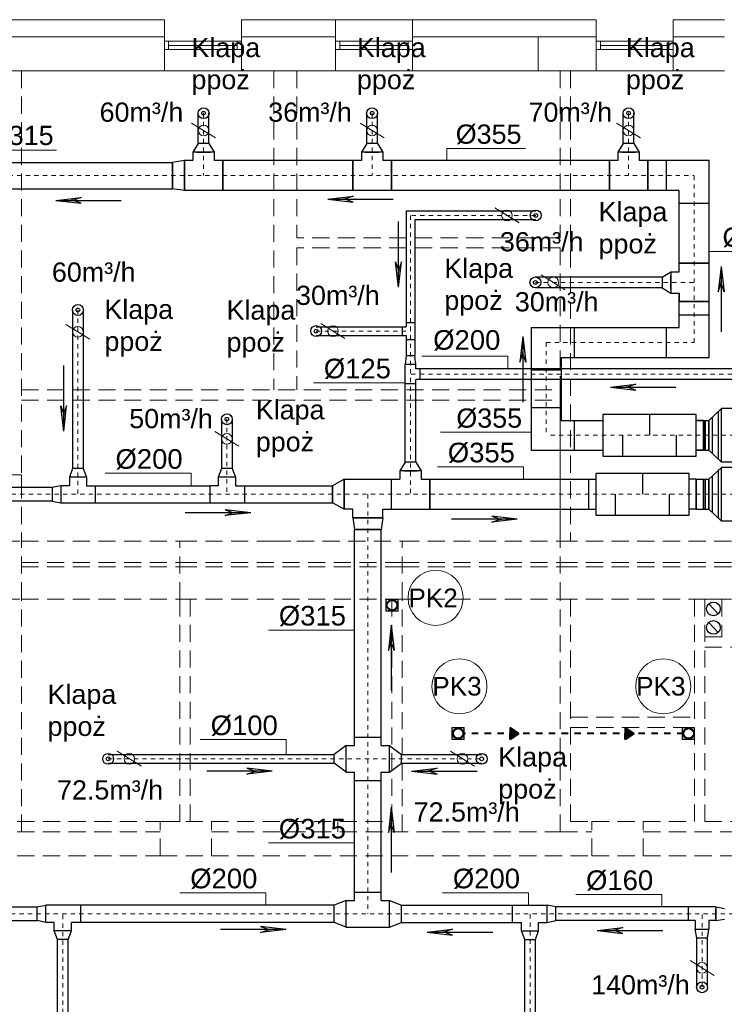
# Model space of a CAD drawing. Extents: x 280060 to 689961, y 120405 to 160329.
# Tile 57 of 85: x 664385 to 665208, y 146168 to 147320. Entities that reach past the tile are written whole.
import ezdxf

# ---------------------------------------------------------------- set-up
doc = ezdxf.new("R2010")
doc.units = 0
doc.header["$MEASUREMENT"] = 0
doc.linetypes.add('3', pattern=[1, 0.5, -0.5])
doc.linetypes.add('{ Wide Dash }', pattern=[12, 4, -2, 4, -2])
for name, color, linetype, lineweight in [('KAM-pro Biała Zarys', 7, 'CONTINUOUS', 9), ('KAM-pro Linia K.S Wewnętrznej', 36, 'CONTINUOUS', 40), ('KAM-pro Opis K.S. Wewnętrzny', 16, 'CONTINUOUS', 13), ('KAM-pro Opis Wentylacji', 7, 'CONTINUOUS', 5), ('KAM-pro Podkład Sanitarny', 253, 'CONTINUOUS', 25), ('KAM-pro Wentylacja', 161, 'CONTINUOUS', 5), ('KAM-pro Wentylacja Nawiew', 1, 'CONTINUOUS', 30), ('KAM-pro Wentylacja Wywiew', 161, 'CONTINUOUS', 30)]:
    doc.layers.add(name, color=color, linetype=linetype, lineweight=lineweight)
doc.styles.add('ARIAL', font='arial.ttf')
doc.styles.add('damian', font='arial.ttf')

msp = doc.modelspace()

# ---------------------------------------------------------------- hatches: boundary and pattern name
at = {"layer": 'KAM-pro Linia K.S Wewnętrznej', "ltscale": 0.1, "true_color": 0x804000}
for points in [[(664968.2, 146484.8), (664957.9, 146491.8), (664957.9, 146484.8), (664957.9, 146477.9)], [(665103, 146484.8), (665092.7, 146491.8), (665092.7, 146484.8), (665092.7, 146477.9)]]:
    msp.add_hatch(color=36, dxfattribs=at).paths.add_polyline_path(points)

# ---------------------------------------------------------------- linework, layer by layer
at = {"layer": 'KAM-pro Biała Zarys', "lineweight": 25}
for p, q in [((664812.9, 146627.8), (664812.9, 146641.8)), ((664812.9, 146641.8), (664826.9, 146641.8)), ((664826.9, 146627.8), (664826.9, 146641.8)), ((664826.9, 146627.8), (664812.9, 146627.8)), ((664890.3, 146477.8), (664890.3, 146491.8)), ((664890.3, 146491.8), (664904.3, 146491.8)), ((664904.3, 146477.8), (664904.3, 146491.8)), ((665159.7, 146477.8), (665159.7, 146491.8)), ((665159.7, 146491.8), (665173.7, 146491.8)), ((665173.7, 146477.8), (665173.7, 146491.8)), ((664904.3, 146477.8), (664890.3, 146477.8)), ((665173.7, 146477.8), (665159.7, 146477.8))]:
    msp.add_line(p, q, dxfattribs=at)
at = {"layer": 'KAM-pro Linia K.S Wewnętrznej', "color": 30, "linetype": '3', "ltscale": 15, "true_color": 0xe67300}
msp.add_line((665160.7, 146484.8), (664903.3, 146484.8), dxfattribs=at)
at = {"layer": 'KAM-pro Linia K.S Wewnętrznej', "color": 36, "ltscale": 0.1, "true_color": 0x804000}
for p, q in [((664957.9, 146491.8), (664957.9, 146484.8)), ((664968.2, 146484.8), (664957.9, 146491.8)), ((664957.9, 146477.9), (664957.9, 146484.8)), ((664968.2, 146484.8), (664957.9, 146477.9)), ((665092.7, 146491.8), (665092.7, 146484.8)), ((665103, 146484.8), (665092.7, 146491.8)), ((665092.7, 146477.9), (665092.7, 146484.8)), ((665103, 146484.8), (665092.7, 146477.9))]:
    msp.add_line(p, q, dxfattribs=at)
for centre in [(664819.9, 146634.8), (664897.3, 146484.8), (665166.7, 146484.8)]:
    msp.add_circle(centre, 6.04, dxfattribs=at)
at = {"layer": 'KAM-pro Opis K.S. Wewnętrzny', "color": 32}
for centre in [(664870.9, 146643.4), (664898.7, 146539.9), (665137.1, 146539.9)]:
    msp.add_circle(centre, 32.2, dxfattribs=at)
at = {"layer": 'KAM-pro Opis Wentylacji'}
for p, q in [((664613.6, 147181.5), (664585.5, 147198.9)), ((664810.6, 147181.5), (664782.5, 147198.9)), ((665110.5, 147181.5), (665082.5, 147198.9)), ((664335.6, 147167.3, -2.1), (664427.6, 147167.3, -2.1)), ((664884, 147169.3, -4.9), (664976, 147169.3, -4.9)), ((664884, 147169.3, -4.9), (664884, 147154.9, -1.4)), ((664968.4, 147082.1), (664940.3, 147099.6)), ((665190.8, 147048.8, -4.9), (665287.8, 147048.8, -4.9)), ((665022.4, 147003.8), (664994.3, 147021.2)), ((664466.6, 146945.9), (664438.5, 146963.4)), ((664764.9, 146946.8), (664736.8, 146964.2)), ((664854.7, 146926.1, 1.4), (664955.3, 146926.1, 1.4)), ((664955.3, 146926.1, 1.4), (664955.3, 146911.5, 1.4)), ((664728.1, 146894.9), (664835.3, 146894.9)), ((664640.9, 146820.7), (664612.8, 146838.1)), ((664876.6, 146837.1), (664982.7, 146837.1)), ((664873.1, 146796.7), (664973.7, 146796.7)), ((664973.7, 146796.7), (664973.7, 146782.1)), ((664286.1, 146787.2), (664386.7, 146787.2)), ((664386.7, 146787.2), (664386.7, 146772.6)), ((664484.5, 146789.2), (664585, 146789.2)), ((664585, 146789.2), (664585, 146774.6)), ((664675.5, 146605.8), (664776.1, 146605.8)), ((664595.7, 146477.6), (664696.3, 146477.6)), ((664696.3, 146477.6), (664696.3, 146460.1)), ((664526.8, 146446.4), (664498.7, 146463.9)), ((664916.2, 146446.4), (664888.1, 146463.9)), ((664675.5, 146356.7), (664776.1, 146356.7)), ((664571.9, 146298.4), (664672.4, 146298.4)), ((664672.4, 146298.4), (664672.4, 146283.8)), ((664879, 146298.4), (664979.5, 146298.4)), ((664979.5, 146298.4), (664979.5, 146283.8)), ((665034.7, 146296.4), (665135.3, 146296.4)), ((665135.3, 146296.4), (665135.3, 146281.8)), ((665196.4, 146201.7), (665168.4, 146219.2))]:
    msp.add_line(p, q, dxfattribs=at)
for centre in [(664599.6, 147190.2), (664796.6, 147190.2), (665096.5, 147190.2), (664954.3, 147090.8), (665008.4, 147012.5), (664452.6, 146954.6), (664750.8, 146955.5), (664626.8, 146829.4), (664512.8, 146455.1), (664902.2, 146455.1), (665182.4, 146210.5)]:
    msp.add_circle(centre, 6.25, dxfattribs=at)
at = {"layer": 'KAM-pro Podkład Sanitarny', "lineweight": 20, "ltscale": 13}
for p, q in [((664355.7, 147319.8), (664553.7, 147319.8)), ((664553.7, 147319.8), (664553.7, 147259.8)), ((664643.7, 147319.8), (664753.7, 147319.8)), ((664643.7, 147319.8), (664643.7, 147259.8)), ((664753.7, 147319.8), (664753.7, 147259.8)), ((664753.7, 147319.8), (664843.7, 147319.8)), ((664843.7, 147319.8), (665058.7, 147319.8)), ((664843.7, 147319.8), (664843.7, 147259.8)), ((665058.7, 147319.8), (665058.7, 147259.8)), ((665148.7, 147319.8), (665208.7, 147319.8)), ((665148.7, 147319.8), (665148.7, 147259.8)), ((664355.7, 147299.8), (664553.7, 147299.8)), ((664553.7, 147294.8), (664643.7, 147294.8)), ((664558.7, 147284.8), (664558.7, 147294.8)), ((664638.7, 147284.8), (664638.7, 147294.8)), ((664643.7, 147299.8), (664753.7, 147299.8)), ((664753.7, 147294.8), (664843.7, 147294.8)), ((664758.7, 147284.8), (664758.7, 147294.8)), ((664838.7, 147284.8), (664838.7, 147294.8)), ((664843.7, 147299.8), (665058.7, 147299.8)), ((664990.7, 147259.8), (664990.7, 147299.8)), ((665058.7, 147294.8), (665148.7, 147294.8)), ((665063.7, 147284.8), (665063.7, 147294.8)), ((665143.7, 147284.8), (665143.7, 147294.8)), ((665148.7, 147299.8), (665208.7, 147299.8)), ((664553.7, 147284.8), (664643.7, 147284.8)), ((664553.7, 147284.8), (664558.7, 147284.8)), ((664558.7, 147289.8), (664638.7, 147289.8)), ((664753.7, 147284.8), (664843.7, 147284.8)), ((664753.7, 147284.8), (664758.7, 147284.8)), ((664758.7, 147289.8), (664838.7, 147289.8)), ((665058.7, 147284.8), (665148.7, 147284.8)), ((665058.7, 147284.8), (665063.7, 147284.8)), ((665063.7, 147289.8), (665143.7, 147289.8)), ((664355.7, 147259.8), (664553.7, 147259.8)), ((664355.7, 147259.8), (664553.7, 147259.8)), ((664553.7, 147259.8), (664643.7, 147259.8)), ((664643.7, 147259.8), (664681.7, 147259.8)), ((664643.7, 147259.8), (664681.7, 147259.8)), ((664681.7, 147259.8), (664708.7, 147259.8)), ((664708.7, 147259.8), (664753.7, 147259.8)), ((664708.7, 147259.8), (664753.7, 147259.8)), ((664753.7, 147259.8), (664843.7, 147259.8)), ((664843.7, 147259.8), (665058.7, 147259.8)), ((664843.7, 147259.8), (665058.7, 147259.8)), ((665058.7, 147259.8), (665148.7, 147259.8)), ((665148.7, 147259.8), (665208.7, 147259.8))]:
    msp.add_line(p, q, dxfattribs=at)
at = {"layer": 'KAM-pro Podkład Sanitarny', "linetype": '{ Wide Dash }', "lineweight": 20, "ltscale": 5}
for p, q in [((664386.7, 147259.8), (664386.7, 146709.8)), ((664681.7, 147259.8), (664681.7, 146886.8)), ((664708.7, 147259.8), (664708.7, 147064.8)), ((665016.7, 147259.8), (665016.7, 147064.8)), ((665028.7, 147259.8), (665028.7, 146709.8)), ((665016.7, 147064.8), (664708.7, 147064.8)), ((664708.7, 147052.8), (664708.7, 146886.8)), ((665016.7, 147052.8), (664708.7, 147052.8)), ((665016.7, 147052.8), (665016.7, 146709.8)), ((664386.7, 146886.8), (665016.7, 146886.8)), ((665016.7, 146886.8), (665016.7, 146709.8)), ((664386.7, 146874.8), (665016.7, 146874.8)), ((664334.7, 146709.8), (664386.7, 146709.8)), ((664386.7, 146641.8), (664386.7, 146709.8)), ((664386.7, 146709.8), (664571.7, 146709.8)), ((664571.7, 146709.8), (664681.7, 146709.8)), ((664571.7, 146641.8), (664571.7, 146709.8)), ((664681.7, 146709.8), (664708.7, 146709.8)), ((664708.7, 146709.8), (664831.7, 146709.8)), ((664831.7, 146641.8), (664831.7, 146709.8)), ((664831.7, 146709.8), (665016.7, 146709.8)), ((665016.7, 146709.8), (665306.7, 146709.8)), ((665016.7, 146641.8), (665016.7, 146709.8)), ((664386.7, 146684.8), (664571.7, 146684.8)), ((664571.7, 146684.8), (664831.7, 146684.8)), ((664831.7, 146684.8), (665016.7, 146684.8)), ((665016.7, 146684.8), (665623.7, 146684.8)), ((664386.7, 146679.8), (664571.7, 146679.8)), ((664571.7, 146679.8), (664831.7, 146679.8)), ((664831.7, 146679.8), (665016.7, 146679.8)), ((665016.7, 146679.8), (665623.7, 146679.8)), ((664334.7, 146641.8), (664386.7, 146641.8)), ((664386.7, 146369.8), (664386.7, 146641.8)), ((664386.7, 146641.8), (664571.7, 146641.8)), ((664571.7, 146641.8), (664831.7, 146641.8)), ((664571.7, 146381.8), (664571.7, 146641.8)), ((664583.7, 146381.8), (664583.7, 146641.8)), ((664819.7, 146381.8), (664819.7, 146641.8)), ((664831.7, 146369.8), (664831.7, 146641.8)), ((664831.7, 146641.8), (665016.7, 146641.8)), ((665016.7, 146641.8), (665583.7, 146641.8)), ((665016.7, 146369.8), (665016.7, 146641.8)), ((665028.7, 146381.8), (665028.7, 146641.8)), ((665173.7, 146381.8), (665173.7, 146641.8)), ((665185.7, 146381.8), (665185.7, 146641.8)), ((665185.7, 146641.8), (665205.7, 146641.8)), ((665205.7, 146641.8), (665205.7, 146597.8)), ((665205.7, 146641.8), (665205.7, 146597.8)), ((665205.7, 146597.8), (665185.7, 146597.8)), ((665205.7, 146597.8), (665185.7, 146597.8)), ((665185.7, 146585.8), (665217.7, 146585.8)), ((665028.7, 146503.8), (665173.7, 146503.8)), ((665028.7, 146491.8), (665173.7, 146491.8)), ((664231.7, 146381.8), (664571.7, 146381.8)), ((664548.7, 146381.8), (664608.7, 146381.8)), ((664548.7, 146341.8), (664548.7, 146381.8)), ((664608.7, 146341.8), (664608.7, 146381.8)), ((664608.7, 146381.8), (664819.7, 146381.8)), ((664756.7, 146381.8), (664756.7, 146369.8)), ((665028.7, 146381.8), (665053.7, 146381.8)), ((665053.7, 146381.8), (665113.7, 146381.8)), ((665053.7, 146341.8), (665053.7, 146381.8)), ((665113.7, 146341.8), (665113.7, 146381.8)), ((665113.7, 146381.8), (665173.7, 146381.8)), ((665185.7, 146381.8), (665533.7, 146381.8)), ((664231.7, 146369.8), (664548.7, 146369.8)), ((664608.7, 146369.8), (665016.7, 146369.8)), ((664756.7, 146372.8), (664756.7, 146378.8)), ((665016.7, 146369.8), (665053.7, 146369.8)), ((665113.7, 146369.8), (665533.7, 146369.8)), ((664231.7, 146341.8), (664548.7, 146341.8)), ((664548.7, 146341.8), (664608.7, 146341.8)), ((664608.7, 146341.8), (665053.7, 146341.8)), ((665053.7, 146341.8), (665113.7, 146341.8)), ((665113.7, 146341.8), (665533.7, 146341.8))]:
    msp.add_line(p, q, dxfattribs=at)
at = {"layer": 'KAM-pro Wentylacja', "color": 3, "linetype": '3', "ltscale": 10}
for p, q in [((664599.6, 147210.4), (664599.6, 147137.4)), ((664796.6, 147210.4), (664796.6, 147137.4)), ((665096.5, 147210.4), (665096.5, 147137.4)), ((663901.6, 147137.4), (665173.3, 147137.4)), ((665173.3, 146942.2), (665173.3, 147137.4)), ((664841.6, 147090.8, 1.4), (664841.6, 146764.6, 1.4)), ((664987.9, 147090.8), (664841.6, 147090.8)), ((664987.5, 147012.5), (665173.3, 147012.5)), ((664452.6, 146980.2), (664452.6, 146764.6)), ((664731.2, 146955.5), (664841.6, 146955.5)), ((665000.2, 146942.2, -1.4), (665000.2, 146833.6, -1.4)), ((665000.2, 146942.2), (665173.3, 146942.2)), ((665267.4, 146905.3, 0.1), (664841.6, 146905.3, 1.4)), ((664626.8, 146852.4), (664626.8, 146764.6)), ((665220.2, 146833.6), (665000.2, 146833.6)), ((665220.2, 146764.6), (664014.3, 146764.6)), ((664791.6, 146764.6), (664791.6, 146273.8)), ((664488, 146455.1), (664924.7, 146455.1)), ((663994.2, 146273.8), (665477.9, 146273.8)), ((664435, 146117.5), (664435, 146273.8)), ((664981.3, 146128.5), (664981.3, 146273.8)), ((665182.4, 146187.9), (665182.4, 146273.8))]:
    msp.add_line(p, q, dxfattribs=at)
at = {"layer": 'KAM-pro Wentylacja Nawiew'}
for p, q in [((664593.3, 147174.9), (664593.3, 147210.4)), ((664605.8, 147174.9), (664605.8, 147210.4)), ((664790.3, 147174.9), (664790.3, 147210.4)), ((664802.8, 147174.9), (664802.8, 147210.4)), ((665090.2, 147174.9), (665090.2, 147210.4)), ((665102.7, 147174.9), (665102.7, 147210.4)), ((664593.3, 147174.9), (664587.1, 147164.9)), ((664612.1, 147164.9), (664587.1, 147164.9)), ((664587.1, 147164.9), (664587.1, 147154.9)), ((664607.6, 147164.9), (664591.6, 147164.9)), ((664591.6, 147164.9), (664607.6, 147164.9)), ((664605.8, 147174.9), (664593.3, 147174.9)), ((664605.8, 147174.9), (664612.1, 147164.9)), ((664612.1, 147164.9), (664612.1, 147154.9)), ((664790.3, 147174.9), (664784.1, 147164.9)), ((664809.1, 147164.9), (664784.1, 147164.9)), ((664784.1, 147164.9), (664784.1, 147154.9)), ((664804.6, 147164.9), (664788.6, 147164.9)), ((664788.6, 147164.9), (664804.6, 147164.9)), ((664802.8, 147174.9), (664790.3, 147174.9)), ((664802.8, 147174.9), (664809.1, 147164.9)), ((664809.1, 147164.9), (664809.1, 147154.9)), ((665090.2, 147174.9), (665084, 147164.9)), ((665109, 147164.9), (665084, 147164.9)), ((665084, 147164.9), (665084, 147154.9)), ((665104.5, 147164.9), (665088.5, 147164.9)), ((665088.5, 147164.9), (665104.5, 147164.9)), ((665102.7, 147174.9), (665090.2, 147174.9)), ((665102.7, 147174.9), (665109, 147164.9)), ((665109, 147164.9), (665109, 147154.9)), ((664184.6, 147152.9, 1.4), (664563.2, 147152.9, 1.4)), ((664577.1, 147154.9), (664563.2, 147152.9)), ((664563.2, 147121.9), (664563.2, 147152.9)), ((664587.1, 147154.9, -1.4), (664577.1, 147154.9, -1.4)), ((664577.1, 147119.9), (664577.1, 147154.9)), ((664577.1, 147154.9), (664577.1, 147119.9)), ((664587.1, 147154.9), (664577.1, 147154.9)), ((664784.1, 147154.9, -1.4), (664612.1, 147154.9, -1.4)), ((664622.1, 147119.9), (664622.1, 147154.9)), ((664622.1, 147154.9), (664622.1, 147119.9)), ((664784.1, 147154.9, -1.4), (664774.1, 147154.9, -1.4)), ((664774.1, 147119.9), (664774.1, 147154.9)), ((664774.1, 147154.9), (664774.1, 147119.9)), ((664784.1, 147154.9), (664774.1, 147154.9)), ((665084, 147154.9, -1.4), (664809.1, 147154.9, -1.4)), ((664819.1, 147119.9), (664819.1, 147154.9)), ((664819.1, 147154.9), (664819.1, 147119.9)), ((665084, 147154.9, -1.4), (665074, 147154.9, -1.4)), ((665074, 147119.9), (665074, 147154.9)), ((665074, 147154.9), (665074, 147119.9)), ((665084, 147154.9), (665074, 147154.9)), ((665190.8, 147154.9, -1.4), (665109, 147154.9, -1.4)), ((665119, 147119.9), (665119, 147154.9)), ((665119, 147154.9), (665119, 147119.9)), ((665140.8, 147119.9, -1.4), (665140.8, 147154.9, -1.4)), ((665190.8, 146924.7, -1.4), (665190.8, 147154.9, -1.4)), ((664563.2, 147151.4), (664563.2, 147123.4)), ((663917.1, 147121.9, 1.4), (664563.2, 147121.9, 1.4)), ((664577.1, 147119.9), (664563.2, 147121.9)), ((665155.8, 147119.9, -1.4), (664577.1, 147119.9, -1.4)), ((665155.8, 147025, -1.4), (665155.8, 147119.9, -1.4)), ((665190.8, 147104.9, -1.4), (665155.8, 147104.9, -1.4)), ((665190.8, 147035), (665155.8, 147035)), ((665155.8, 147035), (665190.8, 147035)), ((665135.8, 147018.7), (664987.5, 147018.7)), ((665135.8, 147018.7), (665145.8, 147025)), ((665135.8, 147018.7), (665135.8, 147006.2)), ((665145.8, 147025), (665145.8, 147000)), ((665145.8, 147025), (665155.8, 147025)), ((665145.8, 147020.5), (665145.8, 147004.5)), ((665145.8, 147004.5), (665145.8, 147020.5)), ((665135.8, 147006.2), (664987.5, 147006.2)), ((665135.8, 147006.2), (665145.8, 147000)), ((665145.8, 147000), (665155.8, 147000)), ((665155.8, 147000, -1.4), (665155.8, 146990, -1.4)), ((665155.8, 147000), (665155.8, 146990)), ((665155.8, 146959.7, -1.4), (665155.8, 147000, -1.4)), ((665190.8, 146990), (665155.8, 146990)), ((665155.8, 146990), (665190.8, 146990)), ((665155.8, 146974.7, -1.4), (665190.8, 146974.7, -1.4)), ((664982.7, 146959.7, -1.4), (665155.8, 146959.7, -1.4)), ((664982.7, 146959.7, -1.4), (664982.7, 146816.1, -1.4)), ((665032.7, 146959.7, -1.4), (665032.7, 146924.7, -1.4)), ((665140.8, 146924.7, -1.4), (665140.8, 146959.7, -1.4)), ((665017.7, 146924.7, -1.4), (665017.7, 146851.1, -1.4)), ((665017.7, 146924.7, -1.4), (665190.8, 146924.7, -1.4)), ((665017.7, 146909.7, -1.4), (664982.7, 146909.7, -1.4)), ((664982.7, 146866.1), (665017.7, 146866.1)), ((665205.2, 146865.1), (665190.2, 146851.1)), ((665205.2, 146802.1), (665205.2, 146865.1)), ((665220.2, 146865.1), (665205.2, 146865.1)), ((665175.7, 146858.1), (665066.5, 146858.1)), ((665066.5, 146858.1), (665066.5, 146809.1)), ((665175.7, 146809.1), (665175.7, 146858.1)), ((665017.7, 146851.1), (665066.5, 146851.1)), ((665032.7, 146851.1, -1.4), (665032.7, 146816.1, -1.4)), ((665058.1, 146851.1), (665066.5, 146851.1)), ((665175.7, 146851.1), (665190.2, 146851.1)), ((665175.7, 146851.1), (665190.2, 146851.1)), ((665184.1, 146851.1), (665175.7, 146851.1)), ((665184, 146851.1), (665184, 146816.1)), ((665184.1, 146816.1), (665184.1, 146851.1)), ((665190.2, 146851.1), (665190.2, 146816.1)), ((665190.2, 146816.1), (665190.2, 146851.1)), ((664982.7, 146816.1), (665066.5, 146816.1)), ((665058.1, 146816.1), (665066.5, 146816.1)), ((665066.5, 146809.1), (665175.7, 146809.1)), ((665175.7, 146816.1), (665190.2, 146816.1)), ((665184.1, 146816.1), (665175.7, 146816.1)), ((665205.2, 146802.1), (665190.2, 146816.1)), ((665220.2, 146802.1), (665205.2, 146802.1))]:
    msp.add_line(p, q, dxfattribs=at)
at = {"layer": 'KAM-pro Wentylacja Nawiew', "lineweight": 25}
for p, q in [((664426.6, 147108.4), (664456.4, 147111.8)), ((664426.6, 147108.4), (664503.3, 147108.4)), ((664426.6, 147108.4), (664456.4, 147105)), ((664456.4, 147111.8), (664445.2, 147108)), ((664456.4, 147105), (664445.2, 147108.9)), ((664744.7, 147110), (664774.5, 147113.4)), ((664744.7, 147110), (664821.4, 147110)), ((664744.7, 147110), (664774.5, 147106.5)), ((664774.5, 147113.4), (664763.3, 147109.5)), ((664774.5, 147106.5), (664763.3, 147110.4)), ((665204.8, 147031.2), (665201.3, 147001.3)), ((665204.8, 147031.2), (665204.8, 146954.5)), ((665204.8, 147031.2), (665208.2, 147001.3)), ((665201.3, 147001.3), (665205.2, 147012.6)), ((665208.2, 147001.3), (665204.3, 147012.6)), ((664972.9, 146949.1, 1.4), (664969.5, 146919.2, 1.4)), ((664972.9, 146949.1, 1.4), (664972.9, 146872.4, 1.4)), ((664972.9, 146949.1, 1.4), (664976.4, 146919.2, 1.4)), ((664969.5, 146919.2, 1.4), (664973.4, 146930.5, 1.4)), ((664976.4, 146919.2, 1.4), (664972.5, 146930.5, 1.4)), ((665121.1, 146858.1), (665121.1, 146833.6)), ((665194.2, 146854.9), (665194.2, 146812.4)), ((665201.2, 146861.4), (665201.2, 146805.9)), ((665184.1, 146816.1), (665184.1, 146851.1)), ((665186.2, 146851.1), (665186.2, 146816.1)), ((665186.2, 146816.1), (665186.2, 146851.1)), ((665089.6, 146809.1), (665089.6, 146833.6)), ((665152.6, 146809.1), (665152.6, 146833.6))]:
    msp.add_line(p, q, dxfattribs=at)
for centre, radius in [((664599.6, 147210.4), 6.37), ((664599.6, 147210.4), 2.17), ((664796.6, 147210.4), 6.37), ((664796.6, 147210.4), 2.17), ((665096.5, 147210.4), 6.37), ((665096.5, 147210.4), 2.17), ((664987.5, 147012.5), 6.37), ((664987.5, 147012.5), 2.17)]:
    msp.add_circle(centre, radius, dxfattribs=at)
at = {"layer": 'KAM-pro Wentylacja Wywiew'}
for p, q in [((664836.6, 147095.8, 1.4), (664836.6, 146960.5, 1.4)), ((664987.9, 147095.8), (664836.6, 147095.8)), ((664846.6, 147085.8, 1.4), (664846.6, 146926.5, 1.4)), ((664987.9, 147085.8), (664846.6, 147085.8)), ((664446.3, 146980.2), (664446.3, 146794.6)), ((664458.8, 146980.2), (664458.8, 146794.6)), ((664731.2, 146960.5), (664836.6, 146960.5)), ((664831.6, 146960.5, 1.4), (664831.6, 146950.5, 1.4)), ((664836.6, 146965.5), (664846.6, 146965.5)), ((664731.2, 146950.5), (664836.6, 146950.5)), ((664836.6, 146950.5, 1.4), (664836.6, 146926.5, 1.4)), ((664836.6, 146945.5), (664846.6, 146945.5)), ((664836.6, 146926.5, 1.4), (664835.3, 146916.5, 1.4)), ((664846.6, 146926.5, 1.4), (664836.6, 146926.5, 1.4)), ((664847.8, 146916.5, 1.4), (664846.6, 146926.5, 1.4)), ((664847.8, 146916.5, 1.4), (664835.3, 146916.5, 1.4)), ((664835.3, 146802.1, 1.4), (664835.3, 146916.5, 1.4)), ((664847.8, 146911.5, 1.4), (664847.8, 146916.5, 1.4)), ((665267.4, 146911.5, 1.4), (664847.8, 146911.5, 1.4)), ((664852.8, 146899, 1.4), (664852.8, 146911.5, 1.4)), ((664847.8, 146894, 1.4), (664835.3, 146894, 1.4)), ((665267.4, 146899, 1.4), (664847.8, 146899, 1.4)), ((664847.8, 146802.1, 1.4), (664847.8, 146899, 1.4)), ((664620.6, 146852.4), (664620.6, 146794.6)), ((664633.1, 146852.4), (664633.1, 146794.6)), ((664835.3, 146802.1, 1.4), (664829.1, 146792.1, 1.4)), ((664847.8, 146802.1, 1.4), (664835.3, 146802.1, 1.4)), ((664847.8, 146802.1, 1.4), (664854.1, 146792.1, 1.4)), ((665205.2, 146796.1), (665190.2, 146782.1)), ((665205.2, 146733.1), (665205.2, 146796.1)), ((665220.2, 146796.1), (665205.2, 146796.1)), ((664446.3, 146794.6), (664442.6, 146784.6)), ((664442.6, 146784.6), (664442.6, 146774.6)), ((664462.6, 146784.6), (664442.6, 146784.6)), ((664458.8, 146794.6), (664446.3, 146794.6)), ((664458.8, 146794.6), (664462.6, 146784.6)), ((664462.6, 146784.6), (664462.6, 146774.6)), ((664620.6, 146794.6), (664616.8, 146784.6)), ((664616.8, 146784.6), (664616.8, 146774.6)), ((664636.8, 146784.6), (664616.8, 146784.6)), ((664633.1, 146794.6), (664620.6, 146794.6)), ((664633.1, 146794.6), (664636.8, 146784.6)), ((664636.8, 146784.6), (664636.8, 146774.6)), ((664854.1, 146792.1, 1.4), (664829.1, 146792.1, 1.4)), ((664829.1, 146792.1, 1.4), (664829.1, 146782.1, 1.4)), ((664849.6, 146792.1, 1.4), (664833.6, 146792.1, 1.4)), ((664833.6, 146792.1, 1.4), (664849.6, 146792.1, 1.4)), ((664854.1, 146792.1, 1.4), (664854.1, 146782.1, 1.4)), ((665167.3, 146789.1), (665058.1, 146789.1)), ((665058.1, 146789.1), (665058.1, 146740.1)), ((665167.3, 146740.1), (665167.3, 146789.1)), ((664422.6, 146772.6), (664151.2, 146772.6)), ((664432.6, 146774.6), (664422.6, 146772.6)), ((664422.6, 146772.6), (664422.6, 146756.6)), ((664442.6, 146774.6), (664432.6, 146774.6)), ((664432.6, 146774.6), (664432.6, 146754.6)), ((664442.6, 146774.6), (664432.6, 146774.6)), ((664462.6, 146774.6), (664606.8, 146774.6)), ((664473.3, 146754.6), (664473.3, 146774.6)), ((664616.8, 146774.6), (664606.8, 146774.6)), ((664606.8, 146774.6), (664606.8, 146754.6)), ((664616.8, 146774.6), (664606.8, 146774.6)), ((664636.8, 146774.6), (664750.2, 146774.6)), ((664647.6, 146754.6), (664647.6, 146774.6)), ((664764.1, 146782.1, 1.4), (664750.2, 146774.6, 1.4)), ((664750.2, 146754.6, 1.4), (664750.2, 146774.6, 1.4)), ((664750.2, 146774.6, 1.4), (664750.2, 146754.6, 1.4)), ((664764.1, 146782.1), (664829.1, 146782.1)), ((664764.1, 146782.1, 1.4), (664764.1, 146747.1, 1.4)), ((664764.1, 146747.1, 1.4), (664764.1, 146782.1, 1.4)), ((664764.1, 146747.1, 1.4), (664764.1, 146782.1, 1.4)), ((664819.1, 146747.1, 1.4), (664819.1, 146782.1, 1.4)), ((664854.1, 146782.1), (665058.1, 146782.1)), ((664864.1, 146747.1, 1.4), (664864.1, 146782.1, 1.4)), ((664864.1, 146782.1, 1.4), (664864.1, 146747.1, 1.4)), ((665049.7, 146782.1), (665049.7, 146747.1)), ((665175.7, 146782.1), (665167.3, 146782.1)), ((665175.7, 146782.1), (665175.7, 146747.1)), ((665175.7, 146782.1), (665190.2, 146782.1)), ((665175.7, 146747.1), (665175.7, 146782.1)), ((665190.2, 146747.1), (665190.2, 146782.1)), ((665190.2, 146782.1), (665190.2, 146747.1)), ((664422.6, 146756.6), (664151.2, 146756.6)), ((664422.6, 146756.6), (664432.6, 146754.6)), ((664432.6, 146754.6), (664750.2, 146754.6)), ((664764.1, 146747.1, 1.4), (664750.2, 146754.6, 1.4)), ((664774.1, 146747.1, 1.4), (664764.1, 146747.1, 1.4)), ((664774.1, 146737.1, 1.4), (664774.1, 146747.1, 1.4)), ((664809.1, 146747.1, 1.4), (665058.1, 146747.1, 1.4)), ((664809.1, 146737.1, 1.4), (664809.1, 146747.1, 1.4)), ((665058.1, 146740.1), (665167.3, 146740.1)), ((665175.7, 146747.1), (665167.3, 146747.1)), ((665175.7, 146747.1), (665190.2, 146747.1)), ((665205.2, 146733.1), (665190.2, 146747.1)), ((664774.1, 146737.1, 1.4), (664809.1, 146737.1, 1.4)), ((664809.1, 146737.1, 1.4), (664774.1, 146737.1, 1.4)), ((664774.1, 146737.1, 1.4), (664776.1, 146723.3, 1.4)), ((664809.1, 146737.1, 1.4), (664807.1, 146723.3, 1.4)), ((665220.2, 146733.1), (665205.2, 146733.1)), ((664776.1, 146470.6), (664776.1, 146723.3)), ((664776.1, 146723.3, 1.4), (664807.1, 146723.3, 1.4)), ((664805.6, 146723.3, 1.4), (664777.6, 146723.3, 1.4)), ((664807.1, 146470.6), (664807.1, 146723.3)), ((664776.1, 146480.6), (664807.1, 146480.6)), ((664766.1, 146470.6), (664752.2, 146460.1)), ((664766.1, 146470.6), (664776.1, 146470.6)), ((664766.1, 146439.6), (664766.1, 146470.6)), ((664807.1, 146470.6), (664817.1, 146470.6)), ((664817.1, 146470.6), (664830.9, 146460.1)), ((664817.1, 146439.6), (664817.1, 146470.6)), ((664488, 146460.1), (664752.2, 146460.1)), ((664488, 146450.1), (664752.2, 146450.1)), ((664752.2, 146450.1), (664752.2, 146460.1)), ((664766.1, 146439.6), (664752.2, 146450.1)), ((664817.1, 146439.6), (664830.9, 146450.1)), ((664830.9, 146450.1), (664830.9, 146460.1)), ((664830.9, 146460.1), (664924.7, 146460.1)), ((664830.9, 146450.1), (664924.7, 146450.1)), ((664766.1, 146439.6), (664776.1, 146439.6)), ((664776.1, 146289.3), (664776.1, 146439.6)), ((664807.1, 146289.3), (664807.1, 146439.6)), ((664807.1, 146439.6), (664817.1, 146439.6)), ((664776.1, 146429.6), (664807.1, 146429.6)), ((664766.1, 146289.3), (664752.2, 146283.8)), ((664766.1, 146289.3), (664776.1, 146289.3)), ((664766.1, 146258.3), (664766.1, 146289.3)), ((664776.1, 146299.3), (664807.1, 146299.3)), ((664807.1, 146289.3), (664817.1, 146289.3)), ((664817.1, 146289.3), (664830.9, 146283.8)), ((664817.1, 146258.3), (664817.1, 146289.3)), ((664224.2, 146281.8), (664405, 146281.8)), ((664405, 146281.8), (664415, 146283.8)), ((664405, 146265.8), (664405, 146281.8)), ((664752.2, 146283.8), (664415, 146283.8)), ((664415, 146263.8), (664415, 146283.8)), ((664455.7, 146283.8), (664455.7, 146263.8)), ((664752.2, 146263.8), (664752.2, 146283.8)), ((664830.9, 146283.8), (665001.3, 146283.8)), ((664830.9, 146263.8), (664830.9, 146283.8)), ((664960.5, 146283.8), (664960.5, 146263.8)), ((665001.3, 146263.8), (665001.3, 146283.8)), ((665011.3, 146281.8), (665001.3, 146283.8)), ((665198.7, 146281.8), (665011.3, 146281.8)), ((665011.3, 146265.8), (665011.3, 146281.8)), ((665166.2, 146281.8), (665166.2, 146265.8)), ((665198.7, 146281.8), (665198.7, 146265.8)), ((665198.7, 146281.8), (665208.7, 146280.1)), ((665198.7, 146267.8), (665198.7, 146279.8)), ((664248.4, 146265.8), (664405, 146265.8)), ((664415, 146263.8), (664405, 146265.8)), ((665001.3, 146263.8), (665011.3, 146265.8)), ((665174.4, 146265.8), (665011.3, 146265.8)), ((665174.4, 146265.8), (665174.4, 146255.8)), ((665198.7, 146265.8), (665190.4, 146265.8)), ((665190.4, 146265.8), (665190.4, 146255.8)), ((665198.7, 146265.8), (665208.7, 146267.6)), ((664425, 146263.8), (664415, 146263.8)), ((664425, 146263.8), (664415, 146263.8)), ((664425, 146253.8), (664425, 146263.8)), ((664752.2, 146263.8), (664445, 146263.8)), ((664445, 146253.8), (664445, 146263.8)), ((664766.1, 146258.3), (664752.2, 146263.8)), ((664766.1, 146258.3), (664817.1, 146258.3)), ((664776.9, 146258.3), (664814.1, 146258.3)), ((664817.1, 146258.3), (664830.9, 146263.8)), ((664830.9, 146263.8), (664971.3, 146263.8)), ((664971.3, 146253.8), (664971.3, 146263.8)), ((664991.3, 146263.8), (665001.3, 146263.8)), ((664991.3, 146253.8), (664991.3, 146263.8)), ((664991.3, 146263.8), (665001.3, 146263.8)), ((665174.4, 146255.8), (665190.4, 146255.8)), ((665176.2, 146245.8), (665174.4, 146255.8)), ((665188.7, 146245.8), (665190.4, 146255.8)), ((664445, 146253.8), (664425, 146253.8)), ((664428.8, 146243.8), (664425, 146253.8)), ((664428.8, 146117.5), (664428.8, 146243.8)), ((664441.3, 146243.8), (664428.8, 146243.8)), ((664441.3, 146243.8), (664445, 146253.8)), ((664441.3, 146117.5), (664441.3, 146243.8)), ((664971.3, 146253.8), (664991.3, 146253.8)), ((664975, 146243.8), (664971.3, 146253.8)), ((664975, 146117.5), (664975, 146243.8)), ((664975, 146243.8), (664987.5, 146243.8)), ((664987.5, 146243.8), (664991.3, 146253.8)), ((664987.5, 146117.5), (664987.5, 146243.8)), ((665176.2, 146187.9), (665176.2, 146245.8)), ((665176.2, 146245.8), (665188.7, 146245.8)), ((665188.7, 146187.9), (665188.7, 146245.8))]:
    msp.add_line(p, q, dxfattribs=at)
at = {"layer": 'KAM-pro Wentylacja Wywiew', "lineweight": 25}
for p, q in [((664827.6, 147006.9), (664827.6, 147083.6)), ((664824.1, 147036.7), (664828, 147025.5)), ((664827.6, 147006.9), (664824.1, 147036.7)), ((664831, 147036.7), (664827.1, 147025.5)), ((664827.6, 147006.9), (664831, 147036.7)), ((664436, 146838.4), (664436, 146915.1)), ((665075.2, 146890), (665105.1, 146893.4)), ((665075.2, 146890), (665151.9, 146890)), ((665075.2, 146890), (665105.1, 146886.5)), ((665105.1, 146893.4), (665093.8, 146889.5)), ((665105.1, 146886.5), (665093.8, 146890.4)), ((664432.5, 146868.2), (664436.4, 146857)), ((664436, 146838.4), (664432.5, 146868.2)), ((664439.4, 146868.2), (664435.5, 146857)), ((664436, 146838.4), (664439.4, 146868.2)), ((665112.7, 146789.1), (665112.7, 146764.6)), ((665194.2, 146785.9), (665194.2, 146743.4)), ((665201.2, 146792.4), (665201.2, 146736.9)), ((665184.1, 146747.1), (665184.1, 146782.1)), ((665186.2, 146747.1), (665186.2, 146782.1)), ((665186.2, 146782.1), (665186.2, 146747.1)), ((665081.2, 146740.1), (665081.2, 146764.6)), ((665144.2, 146740.1), (665144.2, 146764.6)), ((664654.7, 146743), (664578, 146743)), ((664624.9, 146746.5), (664636.1, 146742.6)), ((664654.7, 146743), (664624.9, 146746.5)), ((664624.9, 146739.6), (664636.1, 146743.5)), ((664654.7, 146743), (664624.9, 146739.6)), ((664936.5, 146738.9), (664947.8, 146735)), ((664966.3, 146735.5), (664936.5, 146738.9)), ((664966.3, 146735.5), (664889.6, 146735.5)), ((664936.5, 146732), (664947.8, 146735.9)), ((664966.3, 146735.5), (664936.5, 146732)), ((665201.2, 146624.6), (665190.2, 146636.3)), ((664819, 146611.6), (664815.6, 146581.7)), ((664819, 146611.6), (664819, 146534.9)), ((664819, 146611.6), (664822.5, 146581.7)), ((665201.2, 146603), (665190.2, 146614.7)), ((664815.6, 146581.7), (664819.5, 146593)), ((664822.5, 146581.7), (664818.6, 146593)), ((664679.9, 146440.7), (664603.2, 146440.7)), ((664650.1, 146444.2), (664661.3, 146440.3)), ((664679.9, 146440.7), (664650.1, 146444.2)), ((664650.1, 146437.3), (664661.3, 146441.2)), ((664679.9, 146440.7), (664650.1, 146437.3)), ((664842.7, 146440.7), (664872.6, 146444.2)), ((664842.7, 146440.7), (664919.4, 146440.7)), ((664842.7, 146440.7), (664872.6, 146437.3)), ((664872.6, 146444.2), (664861.3, 146440.3)), ((664872.6, 146437.3), (664861.3, 146441.2)), ((664819, 146398.7), (664815.6, 146368.9)), ((664819, 146398.7), (664819, 146322)), ((664819, 146398.7), (664822.5, 146368.9)), ((664815.6, 146368.9), (664819.5, 146380.1)), ((664822.5, 146368.9), (664818.6, 146380.1)), ((664696, 146255.5), (664619.3, 146255.5)), ((664666.2, 146258.9), (664677.4, 146255)), ((664696, 146255.5), (664666.2, 146258.9)), ((664666.2, 146252), (664677.4, 146255.9)), ((664696, 146255.5), (664666.2, 146252)), ((664861, 146252.2), (664890.8, 146255.7)), ((664890.8, 146255.7), (664879.5, 146251.8)), ((665059.9, 146254.2), (665089.7, 146257.7)), ((665059.9, 146254.2), (665136.6, 146254.2)), ((665059.9, 146254.2), (665089.7, 146250.8)), ((665089.7, 146257.7), (665078.5, 146253.8)), ((665089.7, 146250.8), (665078.5, 146254.7)), ((664861, 146252.2), (664937.7, 146252.2)), ((664861, 146252.2), (664890.8, 146248.8)), ((664890.8, 146248.8), (664879.5, 146252.7))]:
    msp.add_line(p, q, dxfattribs=at)
for centre, radius in [((664987.9, 147090.8), 6.37), ((664987.9, 147090.8), 2.17), ((664452.6, 146980.2), 6.37), ((664452.6, 146980.2), 2.17), ((664731.2, 146955.5), 6.37), ((664731.2, 146955.5), 2.17), ((664626.8, 146852.4), 6.37), ((664626.8, 146852.4), 2.17), ((665195.7, 146630.5), 8), ((665195.7, 146608.8), 8), ((664488, 146455.1), 6.37), ((664924.7, 146455.1), 6.37), ((664488, 146455.1), 2.17), ((664924.7, 146455.1), 2.17), ((665182.4, 146187.9), 6.37), ((665182.4, 146187.9), 2.17)]:
    msp.add_circle(centre, radius, dxfattribs=at)

# ---------------------------------------------------------------- texts
at = {"layer": 'KAM-pro Opis K.S. Wewnętrzny', "color": 32, "char_height": 21.87, "width": 57.094, "attachment_point": 6, "style": 'ARIAL'}
for s, insert in [('PK2', (664896.8, 146643.4)), ('PK3', (664924.7, 146539.9)), ('PK3', (665163.1, 146539.9))]:
    msp.add_mtext(s, dxfattribs=dict(at, insert=insert))
at = {"layer": 'KAM-pro Wentylacja Nawiew', "lineweight": 25, "char_height": 22.5, "width": 101.034, "attachment_point": 1, "style": 'damian'}
for s, insert in [('{\\fArial|b0|i0|c238|p34;Klapa ppoż}', (664585.4, 147298.5)), ('{\\fArial|b0|i0|c238|p34;Klapa ppoż}', (664778.9, 147298.5)), ('{\\fArial|b0|i0|c238|p34;Klapa ppoż}', (665093.4, 147298.5)), ('60m³/h', (664478, 147222.9)), ('36m³/h', (664675.1, 147222.9)), ('70m³/h', (664979.5, 147222.9)), ('%%C315', (664347.3, 147195.7)), ('%%C355', (664894.4, 147197.2)), ('%%C355', (665206.3, 147076.7)), ('{\\fArial|b0|i0|c238|p34;Klapa ppoż}', (664881.1, 147040.3)), ('30m³/h', (664963.5, 147001.1)), ('%%C355', (664895.1, 146865))]:
    msp.add_mtext(s, dxfattribs=dict(at, insert=insert))
at = {"layer": 'KAM-pro Wentylacja Wywiew', "lineweight": 25, "char_height": 22.5, "width": 101.034, "attachment_point": 1, "style": 'damian'}
for s, insert in [('{\\fArial|b0|i0|c238|p34;Klapa ppoż}', (665061.4, 147106.4)), ('36m³/h', (664946, 147071.3)), ('60m³/h', (664422.2, 147035.8)), ('30m³/h', (664707.7, 147008.6)), ('{\\fArial|b0|i0|c238|p34;Klapa ppoż}', (664483.6, 146992.3)), ('{\\fArial|b0|i0|c238|p34;Klapa ppoż}', (664626.4, 146991.4)), ('{\\fArial|b0|i0|c238|p34;Klapa ppoż}', (664660.6, 146874.8)), ('50m³/h', (664512.6, 146864.4)), ('{\\fArial|b0|i0|c238|p34;Klapa ppoż}', (664417.1, 146541.9)), ('{\\fArial|b0|i0|c238|p34;Klapa ppoż}', (664944.1, 146468.6)), ('72.5m³/h', (664428.2, 146430)), ('72.5m³/h', (664845.2, 146404.2)), ('140m³/h', (665052.7, 146202))]:
    msp.add_mtext(s, dxfattribs=dict(at, insert=insert))
at = {"layer": 'KAM-pro Wentylacja Wywiew', "lineweight": 25, "char_height": 22.973, "width": 111.487, "attachment_point": 5}
for s, insert in [('{\\fArial|b0|i0|c238|p34;%%C200}', (664907.3, 146944.7)), ('{\\fArial|b0|i0|c238|p34;%%C125}', (664779.4, 146911.3)), ('{\\fArial|b0|i0|c238|p34;%%C355}', (664924.4, 146813)), ('{\\fArial|b0|i0|c238|p34;%%C200}', (664535.8, 146805.5)), ('{\\fArial|b0|i0|c238|p34;%%C315}', (664726.8, 146622.1)), ('{\\fArial|b0|i0|c238|p34;%%C100}', (664647.1, 146493.9)), ('{\\fArial|b0|i0|c238|p34;%%C315}', (664726.8, 146373)), ('{\\fArial|b0|i0|c238|p34;%%C200}', (664623.2, 146314.7)), ('{\\fArial|b0|i0|c238|p34;%%C200}', (664930.3, 146314.7)), ('{\\fArial|b0|i0|c238|p34;%%C160}', (665086, 146312.7))]:
    msp.add_mtext(s, dxfattribs=dict(at, insert=insert))

doc.saveas('drawing.dxf')
